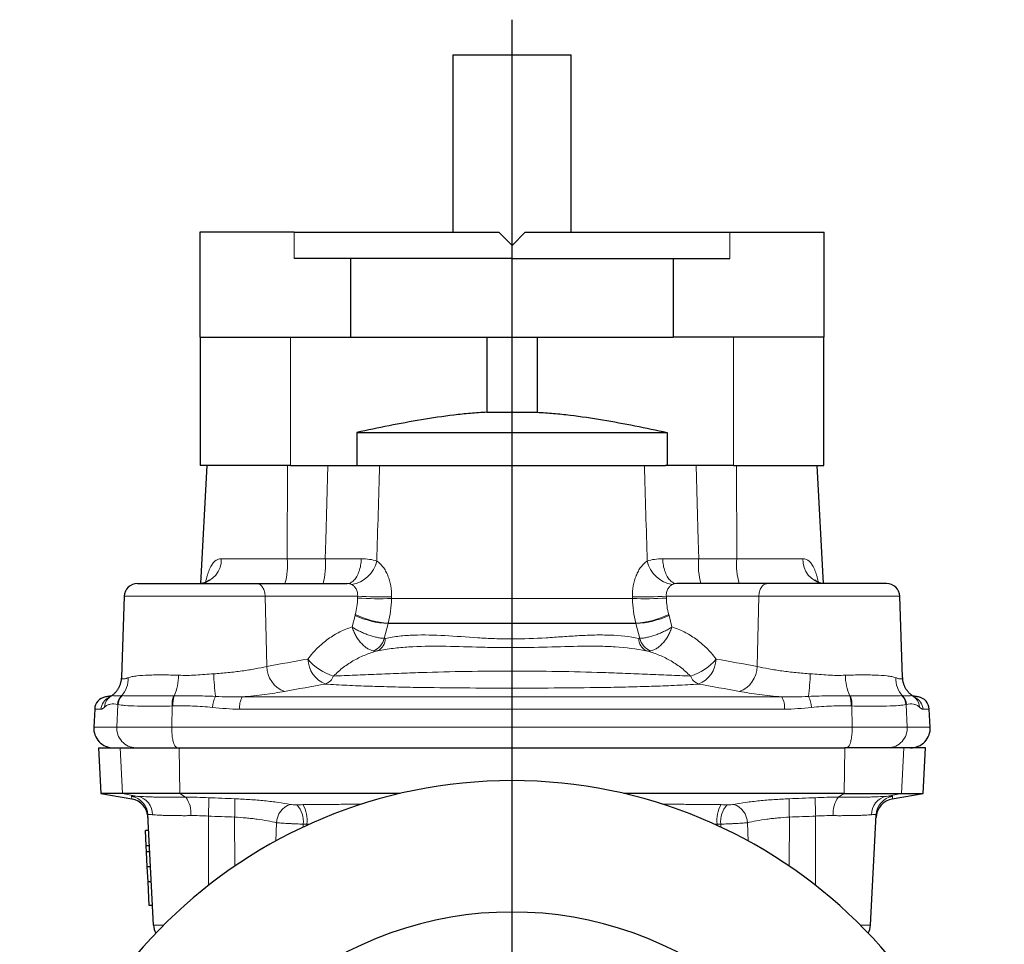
# Model space of a CAD drawing. Header units: millimetres. Extents: x -228 to 529, y -238 to 312.
# Tile 3 of 5: x -227 to -77, y 171 to 312. Entities that reach past the tile are written whole.
import ezdxf

# ---------------------------------------------------------------- set-up
doc = ezdxf.new("R2010")
doc.units = ezdxf.units.MM
doc.layers.add('FORMAT', color=7, linetype='Continuous')

# ---------------------------------------------------------------- blocks, each defined once
blk = doc.blocks.new('SW_CENTERMARKSYMBOL_0')
at = {"layer": 'FORMAT', "color": 0}
blk.add_line((0, 5), (0, 190.85), dxfattribs=at)
blk = doc.blocks.new('SW_CENTERMARKSYMBOL_1')
at = {"layer": 'FORMAT', "color": 0}
for p, q in [((-81.32, 3.54), (-86.27, 8.49)), ((3.54, 3.54), (8.49, 8.49)), ((-77.78, 0), (-79.55, 1.77)), ((-38.89, -33.89), (-38.89, 2.5)), ((0, 0), (1.77, 1.77)), ((-77.78, 0), (-76.01, -1.77)), ((0, 0), (-1.77, -1.77)), ((-74.25, -3.54), (-69.3, -8.49)), ((-3.54, -3.54), (-8.49, -8.49)), ((-38.89, -38.89), (-38.89, -36.39)), ((-43.89, -38.89), (-80.28, -38.89)), ((-38.89, -38.89), (-41.39, -38.89)), ((-38.89, -38.89), (-38.89, -41.39)), ((-38.89, -38.89), (-36.39, -38.89)), ((-33.89, -38.89), (2.5, -38.89)), ((-38.89, -43.89), (-38.89, -80.28)), ((-74.25, -74.25), (-69.3, -69.3)), ((-3.54, -74.25), (-8.49, -69.3)), ((-77.78, -77.78), (-76.01, -76.01)), ((0, -77.78), (-1.77, -76.01)), ((-77.78, -77.78), (-79.55, -79.55)), ((0, -77.78), (1.77, -79.55)), ((-81.32, -81.32), (-86.27, -86.27)), ((3.54, -81.32), (8.49, -86.27))]:
    blk.add_line(p, q, dxfattribs=at)
for start, end in [(50.2087, 129.7913), (132.3956, 135), (45, 47.6044), (135, 137.6044), (42.3956, 45), (140.2087, 219.7913), (320.2087, 39.7913), (222.3956, 225), (315, 317.6044), (225, 227.6044), (312.3956, 315), (230.2087, 309.7913)]:
    blk.add_arc((-38.89, -38.89), 55, start, end, dxfattribs=at)

msp = doc.modelspace()

# ---------------------------------------------------------------- linework, layer by layer
at = {"color": 7, "linetype": 'Continuous', "lineweight": 25}
for p, q in [((-161.04, 306.34), (-161.04, 279.34)), ((-161.04, 306.34), (-152.04, 306.34)), ((-152.04, 306.34), (-143.04, 306.34)), ((-143.04, 279.34), (-143.04, 306.34)), ((-199.61, 279.34), (-199.61, 263.34)), ((-185.24, 279.34), (-199.61, 279.34)), ((-185.24, 279.34), (-154.04, 279.34)), ((-152.04, 277.34), (-154.04, 279.34)), ((-150.04, 279.34), (-152.04, 277.34)), ((-150.04, 279.34), (-118.85, 279.34)), ((-118.85, 279.34), (-104.48, 279.34)), ((-104.48, 263.34), (-104.48, 279.34)), ((-152.04, 275.34), (-185.24, 275.34)), ((-176.61, 263.34), (-176.61, 275.34)), ((-152.04, 275.34), (-118.85, 275.34)), ((-127.48, 275.34), (-127.48, 263.34)), ((-199.61, 263.34), (-176.61, 263.34)), ((-199.54, 263.34), (-199.54, 243.84)), ((-176.61, 263.34), (-127.48, 263.34)), ((-155.88, 263.34), (-155.88, 251.92)), ((-148.21, 263.34), (-148.21, 251.92)), ((-104.48, 263.34), (-127.48, 263.34)), ((-104.54, 243.84), (-104.54, 263.34)), ((-155.88, 251.92), (-148.21, 251.92)), ((-175.68, 248.84), (-175.68, 243.84)), ((-175.68, 248.84), (-128.41, 248.84)), ((-128.41, 248.84), (-128.41, 243.84)), ((-185.8, 243.84), (-199.54, 243.84)), ((-198.54, 243.84), (-199.49, 225.84)), ((-185.8, 243.84), (-176.27, 243.84)), ((-175.43, 243.84), (-128.66, 243.84)), ((-118.29, 243.84), (-127.82, 243.84)), ((-118.29, 243.84), (-104.54, 243.84)), ((-104.6, 225.84), (-105.54, 243.84)), ((-209.11, 225.84), (-190.93, 225.84)), ((-190.93, 225.84), (-177.17, 225.84)), ((-113.16, 225.84), (-126.92, 225.84)), ((-94.98, 225.84), (-113.16, 225.84)), ((-211.11, 223.91), (-211.54, 211.57)), ((-92.55, 211.57), (-92.98, 223.91)), ((-213.06, 208.75), (-213.95, 208.59)), ((-90.14, 208.59), (-91.03, 208.75)), ((-215.6, 206.72), (-215.75, 204)), ((-88.34, 204), (-88.49, 206.72)), ((-215.04, 200.84), (-214.68, 193.88)), ((-215.04, 200.84), (-211.75, 200.84)), ((-211.75, 200.84), (-202.76, 200.84)), ((-202.76, 200.84), (-101.33, 200.84)), ((-92.34, 200.84), (-101.33, 200.84)), ((-89.04, 200.84), (-92.34, 200.84)), ((-89.41, 193.88), (-89.04, 200.84)), ((-214.68, 193.88), (-209.96, 193.05)), ((-211.39, 193.88), (-214.68, 193.88)), ((-202.65, 193.88), (-211.39, 193.88)), ((-169.1, 193.88), (-202.65, 193.88)), ((-101.43, 193.88), (-134.99, 193.88)), ((-101.43, 193.88), (-92.7, 193.88)), ((-94.12, 193.05), (-89.41, 193.88)), ((-92.7, 193.88), (-89.41, 193.88)), ((-206.63, 173.83), (-207.51, 190.64)), ((-97.46, 173.83), (-96.58, 190.64)), ((-207.39, 188.27), (-207.89, 188.27)), ((-207.76, 185.9), (-207.89, 188.27)), ((-207.26, 185.9), (-207.76, 185.9)), ((-207.71, 184.99), (-207.76, 185.9)), ((-207.21, 184.99), (-207.71, 184.99)), ((-207.59, 182.7), (-207.71, 184.99)), ((-207.09, 182.7), (-207.59, 182.7)), ((-207.48, 180.46), (-207.59, 182.7)), ((-206.98, 180.46), (-207.48, 180.46)), ((-207.29, 176.84), (-207.48, 180.46)), ((-206.79, 176.84), (-207.29, 176.84))]:
    msp.add_line(p, q, dxfattribs=at)
at = {"color": 8, "linetype": 'Continuous', "lineweight": 18}
for p, q in [((-185.24, 279.34), (-185.24, 275.34)), ((-118.85, 279.34), (-118.85, 275.34)), ((-185.8, 263.34), (-185.8, 243.84)), ((-118.29, 263.34), (-118.29, 243.84)), ((-186.29, 229.63), (-186.22, 243.84)), ((-117.8, 229.63), (-117.87, 243.84)), ((-196.34, 229.63), (-186.29, 229.63)), ((-186.29, 229.63), (-180.48, 229.63)), ((-117.8, 229.63), (-123.61, 229.63)), ((-107.75, 229.63), (-117.8, 229.63)), ((-189.64, 223.91), (-211.11, 223.91)), ((-189.4, 213.23), (-189.64, 223.91)), ((-175.56, 223.91), (-189.64, 223.91)), ((-175.56, 223.64), (-175.56, 223.91)), ((-170.38, 223.84), (-170.38, 223.57)), ((-170.38, 223.57), (-133.71, 223.57)), ((-133.71, 223.84), (-133.71, 223.57)), ((-128.53, 223.64), (-128.53, 223.91)), ((-128.53, 223.91), (-114.44, 223.91)), ((-114.68, 213.23), (-114.44, 223.91)), ((-114.44, 223.91), (-92.98, 223.91)), ((-176.4, 219.24), (-175.95, 220.98)), ((-127.69, 219.24), (-128.13, 220.98)), ((-170.93, 219.75), (-171.5, 217.5)), ((-133.16, 219.75), (-170.93, 219.75)), ((-133.18, 219.82), (-170.91, 219.82)), ((-133.16, 219.75), (-132.59, 217.5)), ((-152.04, 212.53), (-152.04, 209.93)), ((-213.95, 208.59), (-213.27, 208.59)), ((-193.15, 208.59), (-110.94, 208.59)), ((-90.14, 208.59), (-90.81, 208.59)), ((-212.23, 204), (-212.06, 207.43)), ((-203.87, 204), (-203.82, 207.21)), ((-100.22, 204), (-100.27, 207.21)), ((-91.85, 204), (-92.03, 207.43)), ((-214.65, 206.72), (-215.6, 206.72)), ((-110.56, 206.72), (-193.53, 206.72)), ((-89.44, 206.72), (-88.49, 206.72)), ((-215.75, 204), (-212.23, 204)), ((-212.23, 204), (-203.87, 204)), ((-203.87, 204), (-100.22, 204)), ((-91.85, 204), (-100.22, 204)), ((-88.34, 204), (-91.85, 204)), ((-211.39, 193.88), (-211.75, 200.84)), ((-202.65, 193.88), (-202.76, 200.84)), ((-101.43, 193.88), (-101.33, 200.84)), ((-92.7, 193.88), (-92.34, 200.84)), ((-209.05, 193.45), (-211.39, 193.88)), ((-201.75, 193.31), (-202.65, 193.88)), ((-102.34, 193.31), (-101.43, 193.88)), ((-95.04, 193.45), (-92.7, 193.88)), ((-198.28, 179.9), (-198.29, 190.45)), ((-194.28, 182.82), (-194.29, 190.29)), ((-188.03, 186.64), (-187.9, 189.43)), ((-183.83, 189.21), (-183.85, 188.76)), ((-182.82, 189.24), (-183.28, 189.23)), ((-183.28, 189.23), (-183.28, 189.03)), ((-120.81, 189.23), (-121.27, 189.24)), ((-120.81, 189.23), (-120.81, 189.03)), ((-120.26, 189.21), (-120.24, 188.76)), ((-116.06, 186.64), (-116.19, 189.43)), ((-109.81, 182.82), (-109.8, 190.29)), ((-105.81, 179.9), (-105.8, 190.45)), ((-206.63, 173.83), (-205.13, 173.83)), ((-97.46, 173.83), (-98.96, 173.83))]:
    msp.add_line(p, q, dxfattribs=at)
at = {"color": 8, "linetype": 'Continuous', "lineweight": 18, "flags": 128}
for points in [[(-180.48, 229.63), (-180.4, 232.47), (-180.12, 243.84)], [(-123.61, 229.63), (-123.68, 232.47), (-123.97, 243.84)], [(-177.17, 225.84), (-177.03, 225.85), (-176.9, 225.87), (-176.76, 225.91), (-176.63, 225.97), (-176.5, 226.04), (-176.37, 226.13), (-176.24, 226.23), (-176.12, 226.34), (-176, 226.47), (-175.89, 226.61), (-175.78, 226.77), (-175.68, 226.94), (-175.58, 227.12), (-175.49, 227.31), (-175.4, 227.51), (-175.33, 227.72), (-175.26, 227.93), (-175.2, 228.16), (-175.14, 228.39), (-175.1, 228.63), (-175.06, 228.87), (-175.03, 229.12), (-175.01, 229.37), (-175, 229.62)], [(-126.92, 225.84), (-127.05, 225.85), (-127.19, 225.87), (-127.33, 225.91), (-127.46, 225.97), (-127.59, 226.04), (-127.72, 226.13), (-127.85, 226.23), (-127.97, 226.34), (-128.09, 226.47), (-128.2, 226.61), (-128.31, 226.77), (-128.41, 226.94), (-128.51, 227.12), (-128.6, 227.31), (-128.68, 227.51), (-128.76, 227.72), (-128.83, 227.93), (-128.89, 228.16), (-128.95, 228.39), (-128.99, 228.63), (-129.03, 228.87), (-129.06, 229.12), (-129.08, 229.37), (-129.09, 229.62)], [(-189.64, 223.91), (-189.65, 224.09), (-189.67, 224.27), (-189.7, 224.45), (-189.74, 224.61), (-189.79, 224.78), (-189.85, 224.93), (-189.92, 225.08), (-190, 225.22), (-190.08, 225.34), (-190.17, 225.46), (-190.27, 225.56), (-190.37, 225.64), (-190.47, 225.71), (-190.58, 225.77), (-190.7, 225.81), (-190.81, 225.83), (-190.93, 225.84)], [(-114.44, 223.91), (-114.43, 224.09), (-114.41, 224.27), (-114.38, 224.45), (-114.34, 224.61), (-114.3, 224.78), (-114.24, 224.93), (-114.17, 225.08), (-114.09, 225.22), (-114.01, 225.34), (-113.92, 225.46), (-113.82, 225.56), (-113.72, 225.64), (-113.61, 225.71), (-113.5, 225.77), (-113.39, 225.81), (-113.27, 225.83), (-113.16, 225.84)], [(-203.01, 200.84), (-203.07, 200.85), (-203.14, 200.88), (-203.2, 200.92), (-203.26, 200.97), (-203.32, 201.04), (-203.38, 201.13), (-203.43, 201.23), (-203.49, 201.35), (-203.54, 201.48), (-203.59, 201.62), (-203.63, 201.78), (-203.68, 201.94), (-203.71, 202.12), (-203.75, 202.31), (-203.78, 202.5), (-203.8, 202.7), (-203.83, 202.91), (-203.84, 203.12), (-203.86, 203.34), (-203.87, 203.56), (-203.87, 203.78), (-203.87, 204)], [(-101.08, 200.84), (-101.01, 200.85), (-100.95, 200.88), (-100.89, 200.92), (-100.83, 200.97), (-100.77, 201.04), (-100.71, 201.13), (-100.65, 201.23), (-100.6, 201.35), (-100.55, 201.48), (-100.5, 201.62), (-100.45, 201.78), (-100.41, 201.94), (-100.37, 202.12), (-100.34, 202.31), (-100.31, 202.5), (-100.28, 202.7), (-100.26, 202.91), (-100.24, 203.12), (-100.23, 203.34), (-100.22, 203.56), (-100.22, 203.78), (-100.22, 204)]]:
    msp.add_lwpolyline(points, dxfattribs=at)
at = {"color": 8, "linetype": 'Continuous', "lineweight": 18}
for centre, radius, start, end in [((-199.94, 229.43), 3.61, 276.925, 3.3036), ((-197.22, 228.73), 10.98, 344.7658, 4.7392), ((-191.41, 228.73), 10.98, 344.7658, 4.7392), ((-112.68, 228.73), 10.98, 175.2608, 195.2342), ((-106.86, 228.73), 10.98, 175.2608, 195.2342), ((-104.14, 229.43), 3.61, 176.6964, 263.075), ((-177.12, 230.27), 4.59, 277.9809, 347.4755), ((-126.97, 230.27), 4.59, 192.5245, 262.0191), ((-172.16, 283.81), 59.99, 266.7539, 271.7034), ((-172.16, 283.54), 60, 266.7544, 271.7027), ((-131.93, 283.81), 59.99, 268.2966, 273.2461), ((-131.92, 283.54), 60, 268.2973, 273.2456), ((-170.14, 233.86), 14.13, 245.7167, 266.8124), ((-170.07, 233.14), 13.35, 244.058, 266.4095), ((-134.01, 233.14), 13.35, 273.5905, 295.942), ((-133.95, 233.86), 14.13, 273.1876, 294.2833), ((-174.22, 218.19), 2.81, 292.708, 345.5824), ((-173.39, 217.46), 2.05, 295.5629, 1.2543), ((-130.7, 217.46), 2.05, 178.7457, 244.4371), ((-129.87, 218.19), 2.81, 194.4176, 247.292), ((-185.26, 213.32), 4.15, 181.2607, 249.6823), ((-178.97, 214.44), 4.15, 181.1365, 249.3926), ((-177.16, 219.12), 7.63, 218.642, 254.3681), ((-126.93, 219.12), 7.63, 285.6319, 321.358), ((-125.12, 214.44), 4.15, 290.6074, 358.8635), ((-118.83, 213.32), 4.15, 290.3177, 358.7393), ((-214.45, 211.43), 3.96, 317.9766, 1.1665), ((-210.53, 211.94), 7.71, 335.5821, 359.6205), ((-148.11, 214.28), 49.42, 182.5142, 186.5074), ((-181.36, 212.71), 2.34, 293.4166, 336.4685), ((-122.73, 212.71), 2.34, 203.5315, 246.5834), ((-155.98, 214.28), 49.42, 353.4926, 357.4858), ((-93.56, 211.94), 7.71, 180.3795, 204.4179), ((-89.64, 211.43), 3.96, 178.8335, 222.0234), ((-212.65, 206.62), 2, 112.8853, 177.1323), ((-210.07, 207.32), 2.05, 134.5009, 176.378), ((-210.01, 207.29), 2.05, 133.621, 176.1002), ((-199.33, 207.41), 4.5, 162.6926, 182.5199), ((-199.19, 207.38), 4.52, 162.4463, 182.1447), ((-193.29, 206.72), 4.39, 153.5651, 176.4513), ((-190.41, 207.06), 3.13, 150.8423, 186.2409), ((-113.67, 207.06), 3.13, 353.7591, 29.1577), ((-110.8, 206.72), 4.39, 3.5487, 26.4349), ((-104.89, 207.38), 4.52, 357.8553, 17.5537), ((-104.76, 207.41), 4.5, 357.4801, 17.3074), ((-94.08, 207.29), 2.05, 3.8998, 46.379), ((-94.02, 207.32), 2.05, 3.622, 45.4991), ((-91.44, 206.62), 2, 2.8677, 67.1122), ((-212.2, 206.97), 1.93, 133.2921, 178.5483), ((-91.89, 206.97), 1.93, 1.4517, 46.7082), ((-209.28, 203.81), 2.96, 176.2505, 269.1104), ((-94.81, 203.81), 2.96, 270.8896, 3.7495), ((-210.5, 190.49), 3, 3.0118, 80.2074), ((-209.68, 190.64), 2.89, 0.4168, 77.4609), ((-204.86, 190.94), 3.92, 353.8159, 37.3362), ((-239.92, 192.71), 41.69, 356.8841, 0.7299), ((-235.66, 192.38), 41.42, 357.0999, 0.9706), ((-184.84, 189.34), 3.05, 108.9134, 178.2842), ((-187.48, 189.63), 3.67, 353.4009, 43.634), ((-188.07, 189.76), 4.83, 353.6794, 30.1425), ((-116.01, 189.76), 4.83, 149.8575, 186.3206), ((-116.61, 189.63), 3.67, 136.366, 186.5991), ((-119.24, 189.34), 3.05, 1.7158, 71.0866), ((-68.43, 192.38), 41.42, 179.0294, 182.9001), ((-64.16, 192.71), 41.69, 179.2701, 183.1159), ((-99.22, 190.94), 3.92, 142.6638, 186.1841), ((-94.41, 190.64), 2.89, 102.5391, 179.5832), ((-93.58, 190.49), 3, 99.7926, 176.9882)]:
    msp.add_arc(centre, radius, start, end, dxfattribs=at)
at = {"color": 7, "linetype": 'Continuous', "lineweight": 25}
for centre, radius, start, end in [((-209.11, 223.84), 2, 90, 178), ((-94.98, 223.84), 2, 2, 90), ((-213.61, 206.62), 2, 100, 177), ((-90.48, 206.62), 2, 3, 80), ((-212.75, 203.84), 3, 177, 270), ((-91.34, 203.84), 3, 270, 3), ((-152.04, 120.84), 75, 1.1348, 178.8652), ((-210.48, 190.09), 3, 3, 79.9987), ((-93.6, 190.09), 3, 99.9993, 177), ((-203.63, 173.98), 3, 183, 207.0323), ((-100.46, 173.98), 3, 332.9677, 357)]:
    msp.add_arc(centre, radius, start, end, dxfattribs=at)
for points, knots in [([(-155.88, 251.92), (-156.71, 251.88), (-157.54, 251.83), (-159.21, 251.68), (-160.05, 251.6), (-162.54, 251.3), (-164.2, 251.05), (-167.5, 250.5), (-169.14, 250.2), (-172.41, 249.54), (-174.05, 249.2), (-175.68, 248.84)], [0, 0, 0, 0, 0.125, 0.125, 0.25, 0.25, 0.5, 0.5, 0.75, 0.75, 1, 1, 1, 1]), ([(-148.21, 251.92), (-147.38, 251.88), (-146.55, 251.83), (-144.88, 251.68), (-144.04, 251.6), (-141.54, 251.3), (-139.89, 251.05), (-136.59, 250.5), (-134.95, 250.2), (-131.67, 249.54), (-130.04, 249.2), (-128.41, 248.84)], [0, 0, 0, 0, 0.125, 0.125, 0.25, 0.25, 0.5, 0.5, 0.75, 0.75, 1, 1, 1, 1]), ([(-198.2, 226.4), (-198.2, 226.4), (-198.2, 226.4), (-198.2, 226.39), (-198.22, 226.37), (-198.24, 226.34), (-198.28, 226.3), (-198.33, 226.26), (-198.4, 226.21), (-198.48, 226.15), (-198.58, 226.09), (-198.69, 226.03), (-198.82, 225.97), (-198.97, 225.92), (-199.12, 225.88), (-199.27, 225.86), (-199.4, 225.84), (-199.47, 225.84), (-199.5, 225.84)], [0, 0, 0, 0, 0.0247705, 0.0598891, 0.1168735, 0.1748285, 0.2340161, 0.2948524, 0.3577652, 0.42317, 0.4914341, 0.5628235, 0.6374289, 0.7150707, 0.7945467, 0.8743546, 0.9524835, 1, 1, 1, 1]), ([(-104.6, 225.84), (-104.64, 225.84), (-104.73, 225.85), (-104.87, 225.86), (-105.03, 225.9), (-105.19, 225.94), (-105.33, 226), (-105.46, 226.06), (-105.57, 226.12), (-105.66, 226.18), (-105.73, 226.24), (-105.79, 226.29), (-105.83, 226.33), (-105.86, 226.36), (-105.88, 226.39), (-105.89, 226.4), (-105.89, 226.4), (-105.89, 226.4)], [0, 0, 0, 0, 0.068111, 0.147646, 0.228913, 0.311188, 0.39352, 0.470264, 0.543196, 0.61237, 0.678103, 0.740859, 0.801155, 0.859508, 0.916405, 0.972289, 1, 1, 1, 1]), ([(-211.54, 211.57), (-211.54, 211.54), (-211.55, 211.45), (-211.56, 211.29), (-211.59, 211.07), (-211.63, 210.87), (-211.68, 210.67), (-211.74, 210.47), (-211.82, 210.28), (-211.9, 210.1), (-211.98, 209.93), (-212.08, 209.76), (-212.18, 209.61), (-212.29, 209.46), (-212.4, 209.32), (-212.52, 209.19), (-212.65, 209.07), (-212.77, 208.96), (-212.9, 208.86), (-212.99, 208.79), (-213.04, 208.76), (-213.04, 208.76)], [0, 0, 0, 0, 0.016259, 0.071493, 0.126656, 0.181779, 0.2369, 0.292068, 0.347345, 0.402809, 0.458552, 0.51469, 0.571354, 0.628696, 0.686882, 0.74609, 0.806507, 0.868318, 0.931703, 0.996823, 1, 1, 1, 1]), ([(-91.05, 208.76), (-91.08, 208.78), (-91.16, 208.84), (-91.29, 208.93), (-91.41, 209.04), (-91.54, 209.16), (-91.65, 209.29), (-91.77, 209.42), (-91.88, 209.57), (-91.99, 209.73), (-92.09, 209.91), (-92.19, 210.09), (-92.27, 210.28), (-92.35, 210.49), (-92.42, 210.7), (-92.47, 210.92), (-92.51, 211.15), (-92.54, 211.36), (-92.54, 211.5), (-92.54, 211.57)], [0, 0, 0, 0, 0.054205, 0.117577, 0.179349, 0.239671, 0.298715, 0.356659, 0.413675, 0.476259, 0.531839, 0.592994, 0.653782, 0.71417, 0.774243, 0.834057, 0.893642, 0.953011, 1, 1, 1, 1]), ([(-213.04, 208.76), (-213.09, 208.72), (-213.2, 208.65), (-213.36, 208.52), (-213.47, 208.42), (-213.52, 208.38)], [0, 0, 0, 0, 0.323146, 0.671145, 1, 1, 1, 1]), ([(-90.57, 208.38), (-90.58, 208.39), (-90.65, 208.45), (-90.77, 208.55), (-90.92, 208.67), (-91.01, 208.73), (-91.05, 208.76)], [0, 0, 0, 0, 0.067974, 0.418606, 0.766458, 1, 1, 1, 1]), ([(-213.52, 208.38), (-213.52, 208.37), (-213.54, 208.36), (-213.55, 208.35), (-213.54, 208.35), (-213.54, 208.35)], [0, 0, 0, 0, 0.321653, 0.755906, 1, 1, 1, 1]), ([(-90.54, 208.35), (-90.54, 208.35), (-90.54, 208.35), (-90.55, 208.36), (-90.56, 208.37), (-90.57, 208.38)], [0, 0, 0, 0, 0.09426, 0.568045, 1, 1, 1, 1])]:
    msp.add_open_spline(points, degree=3, knots=knots, dxfattribs=at)
for points in [[(-176.27, 243.84), (-175.99, 243.84), (-175.71, 243.84), (-175.43, 243.84)], [(-127.82, 243.84), (-128.1, 243.84), (-128.38, 243.84), (-128.66, 243.84)]]:
    msp.add_open_spline(points, degree=3, dxfattribs=at)
at = {"color": 8, "linetype": 'Continuous', "lineweight": 18}
for points in [[(-172.21, 243.84), (-172.35, 238.99), (-172.5, 234.13), (-172.64, 229.27)], [(-131.88, 243.84), (-131.73, 238.99), (-131.59, 234.13), (-131.45, 229.27)], [(-175.91, 221.14), (-175.69, 221.94), (-175.57, 222.78), (-175.56, 223.64)], [(-170.38, 223.57), (-170.4, 222.92), (-170.5, 221.65), (-170.75, 220.42), (-170.91, 219.82)], [(-133.71, 223.57), (-133.69, 222.92), (-133.59, 221.65), (-133.34, 220.42), (-133.18, 219.82)], [(-128.18, 221.14), (-128.4, 221.94), (-128.52, 222.78), (-128.53, 223.64)], [(-175.95, 220.98), (-175.94, 221.03), (-175.93, 221.09), (-175.91, 221.14)], [(-128.13, 220.98), (-128.15, 221.03), (-128.16, 221.09), (-128.18, 221.14)], [(-170.91, 219.82), (-170.92, 219.8), (-170.92, 219.78), (-170.93, 219.75)], [(-133.18, 219.82), (-133.17, 219.8), (-133.17, 219.78), (-133.16, 219.75)], [(-171.5, 217.5), (-171.45, 217.49), (-171.39, 217.49), (-171.33, 217.5)], [(-132.59, 217.5), (-132.64, 217.49), (-132.7, 217.49), (-132.75, 217.5)], [(-172.5, 215.61), (-172.71, 215.57), (-172.92, 215.57), (-173.14, 215.61)], [(-131.59, 215.61), (-131.38, 215.57), (-131.17, 215.57), (-130.95, 215.61)], [(-189.4, 213.23), (-187.31, 213.61), (-185.21, 213.98), (-183.12, 214.35)], [(-114.68, 213.23), (-116.78, 213.61), (-118.87, 213.98), (-120.97, 214.35)], [(-180.43, 210.55), (-182.52, 210.18), (-184.61, 209.81), (-186.7, 209.43)], [(-123.66, 210.55), (-121.57, 210.18), (-119.48, 209.81), (-117.39, 209.43)], [(-211.5, 208.78), (-211.48, 208.78), (-211.45, 208.78), (-211.43, 208.78)], [(-203.62, 208.75), (-203.58, 208.75), (-203.54, 208.75), (-203.51, 208.75)], [(-197.22, 208.67), (-195.87, 208.61), (-194.51, 208.55), (-193.15, 208.59)], [(-106.87, 208.67), (-108.22, 208.61), (-109.58, 208.55), (-110.94, 208.59)], [(-100.47, 208.75), (-100.51, 208.75), (-100.54, 208.75), (-100.58, 208.75)], [(-92.58, 208.78), (-92.61, 208.78), (-92.63, 208.78), (-92.66, 208.78)], [(-214.12, 207.02), (-214.32, 206.84), (-214.49, 206.72), (-214.65, 206.72)], [(-212.06, 207.43), (-212.08, 207.44), (-212.09, 207.44), (-212.11, 207.45)], [(-203.71, 207.22), (-203.75, 207.21), (-203.78, 207.21), (-203.82, 207.21)], [(-193.53, 206.72), (-194.92, 206.72), (-196.29, 206.85), (-197.67, 206.99)], [(-110.56, 206.72), (-109.17, 206.72), (-107.79, 206.85), (-106.42, 206.99)], [(-100.37, 207.22), (-100.34, 207.21), (-100.3, 207.21), (-100.27, 207.21)], [(-92.03, 207.43), (-92.01, 207.44), (-91.99, 207.44), (-91.98, 207.45)], [(-89.96, 207.02), (-89.77, 206.84), (-89.59, 206.72), (-89.44, 206.72)], [(-209.96, 193.05), (-209.96, 193.05), (-209.97, 193.18), (-209.99, 193.44)], [(-201.75, 193.31), (-200.61, 193.32), (-199.43, 193.3), (-198.23, 193.25)], [(-198.23, 193.25), (-196.9, 193.19), (-195.57, 193.14), (-194.25, 193.08)], [(-184.82, 192.17), (-184.52, 192.18), (-184.21, 192.18), (-183.9, 192.19)], [(-119.27, 192.17), (-119.57, 192.18), (-119.87, 192.18), (-120.19, 192.19)], [(-105.85, 193.25), (-107.18, 193.19), (-108.51, 193.14), (-109.84, 193.08)], [(-102.34, 193.31), (-103.48, 193.32), (-104.65, 193.3), (-105.85, 193.25)], [(-94.12, 193.05), (-94.12, 193.05), (-94.11, 193.18), (-94.09, 193.44)], [(-198.29, 190.45), (-199.21, 190.5), (-200.1, 190.52), (-200.97, 190.52)], [(-105.8, 190.45), (-104.88, 190.5), (-103.99, 190.52), (-103.12, 190.52)], [(-194.29, 190.29), (-195.63, 190.34), (-196.96, 190.39), (-198.29, 190.45)], [(-183.28, 189.23), (-183.47, 189.23), (-183.65, 189.22), (-183.83, 189.21)], [(-120.81, 189.23), (-120.62, 189.23), (-120.44, 189.22), (-120.26, 189.21)], [(-109.8, 190.29), (-108.46, 190.34), (-107.13, 190.39), (-105.8, 190.45)]]:
    msp.add_open_spline(points, degree=3, dxfattribs=at)
for points, knots in [([(-198.72, 226.02), (-198.71, 226.08), (-198.66, 226.3), (-198.57, 226.67), (-198.44, 227.11), (-198.3, 227.54), (-198.15, 227.95), (-197.99, 228.3), (-197.82, 228.61), (-197.65, 228.87), (-197.46, 229.1), (-197.27, 229.28), (-197.07, 229.42), (-196.86, 229.54), (-196.61, 229.62), (-196.43, 229.63), (-196.34, 229.63)], [0, 0, 0, 0, 0.034761, 0.120002, 0.205509, 0.290984, 0.376252, 0.461293, 0.530285, 0.599512, 0.668655, 0.737531, 0.788851, 0.859176, 0.92972, 1, 1, 1, 1]), ([(-180.48, 229.63), (-179.98, 229.63), (-179.5, 229.63), (-178.54, 229.62), (-178.07, 229.62), (-176.7, 229.62), (-175.82, 229.62), (-175, 229.62)], [0, 0, 0, 0, 0.25, 0.25, 0.5, 0.5, 1, 1, 1, 1]), ([(-175, 229.62), (-174.55, 229.62), (-174.14, 229.59), (-173.35, 229.48), (-172.98, 229.39), (-172.64, 229.27)], [0, 0, 0, 0, 0.5, 0.5, 1, 1, 1, 1]), ([(-129.09, 229.62), (-129.53, 229.62), (-129.95, 229.59), (-130.74, 229.48), (-131.11, 229.39), (-131.45, 229.27)], [0, 0, 0, 0, 0.5, 0.5, 1, 1, 1, 1]), ([(-123.61, 229.63), (-124.1, 229.63), (-124.59, 229.63), (-125.55, 229.62), (-126.02, 229.62), (-127.39, 229.62), (-128.26, 229.62), (-129.09, 229.62)], [0, 0, 0, 0, 0.25, 0.25, 0.5, 0.5, 1, 1, 1, 1]), ([(-105.37, 226.02), (-105.38, 226.08), (-105.43, 226.3), (-105.52, 226.67), (-105.64, 227.11), (-105.78, 227.54), (-105.94, 227.95), (-106.1, 228.3), (-106.27, 228.61), (-106.44, 228.87), (-106.63, 229.1), (-106.81, 229.28), (-107.01, 229.42), (-107.23, 229.54), (-107.48, 229.62), (-107.66, 229.63), (-107.75, 229.63)], [0, 0, 0, 0, 0.034758, 0.119999, 0.205507, 0.290981, 0.37625, 0.461291, 0.530283, 0.599511, 0.668654, 0.737531, 0.788851, 0.859175, 0.92972, 1, 1, 1, 1]), ([(-172.64, 229.27), (-172.47, 229.16), (-172.3, 229.03), (-171.98, 228.72), (-171.83, 228.55), (-171.54, 228.18), (-171.41, 227.97), (-171.17, 227.54), (-171.05, 227.3), (-170.86, 226.82), (-170.77, 226.57), (-170.62, 226.05), (-170.56, 225.79), (-170.41, 224.97), (-170.37, 224.41), (-170.38, 223.84)], [0, 0, 0, 0, 0.125, 0.125, 0.25, 0.25, 0.375, 0.375, 0.5, 0.5, 0.625, 0.625, 0.75, 0.75, 1, 1, 1, 1]), ([(-131.45, 229.27), (-131.62, 229.16), (-131.79, 229.03), (-132.11, 228.72), (-132.26, 228.55), (-132.54, 228.18), (-132.68, 227.97), (-132.92, 227.54), (-133.03, 227.3), (-133.23, 226.82), (-133.32, 226.57), (-133.47, 226.05), (-133.53, 225.79), (-133.68, 224.97), (-133.72, 224.41), (-133.71, 223.84)], [0, 0, 0, 0, 0.125, 0.125, 0.25, 0.25, 0.375, 0.375, 0.5, 0.5, 0.625, 0.625, 0.75, 0.75, 1, 1, 1, 1]), ([(-176.48, 225.72), (-176.57, 225.77), (-176.68, 225.8), (-176.91, 225.84), (-177.04, 225.84), (-177.17, 225.84)], [0, 0, 0, 0, 0.5, 0.5, 1, 1, 1, 1]), ([(-175.56, 223.91), (-175.54, 224.11), (-175.55, 224.3), (-175.63, 224.68), (-175.7, 224.86), (-175.88, 225.18), (-175.99, 225.32), (-176.22, 225.56), (-176.35, 225.65), (-176.48, 225.72)], [0, 0, 0, 0, 0.25, 0.25, 0.5, 0.5, 0.75, 0.75, 1, 1, 1, 1]), ([(-128.53, 223.91), (-128.55, 224.11), (-128.54, 224.3), (-128.45, 224.68), (-128.38, 224.86), (-128.21, 225.18), (-128.1, 225.32), (-127.86, 225.56), (-127.73, 225.65), (-127.61, 225.72)], [0, 0, 0, 0, 0.25, 0.25, 0.5, 0.5, 0.75, 0.75, 1, 1, 1, 1]), ([(-127.61, 225.72), (-127.52, 225.77), (-127.41, 225.8), (-127.18, 225.84), (-127.05, 225.84), (-126.92, 225.84)], [0, 0, 0, 0, 0.5, 0.5, 1, 1, 1, 1]), ([(-183.12, 214.35), (-182.66, 214.97), (-182.18, 215.53), (-181.14, 216.55), (-180.59, 217.01), (-179.47, 217.82), (-178.88, 218.18), (-177.67, 218.79), (-177.04, 219.04), (-176.4, 219.24)], [0, 0, 0, 0, 0.25, 0.25, 0.5, 0.5, 0.75, 0.75, 1, 1, 1, 1]), ([(-173.14, 215.61), (-173.3, 215.63), (-173.46, 215.68), (-173.78, 215.82), (-173.95, 215.9), (-174.28, 216.11), (-174.44, 216.23), (-174.75, 216.5), (-174.9, 216.66), (-175.2, 216.99), (-175.34, 217.16), (-175.6, 217.54), (-175.73, 217.74), (-175.96, 218.15), (-176.06, 218.36), (-176.25, 218.79), (-176.33, 219.02), (-176.4, 219.24)], [0, 0, 0, 0, 0.125, 0.125, 0.25, 0.25, 0.375, 0.375, 0.5, 0.5, 0.625, 0.625, 0.75, 0.75, 0.875, 0.875, 1, 1, 1, 1]), ([(-171.5, 217.5), (-171.68, 217.51), (-171.87, 217.53), (-172.26, 217.58), (-172.47, 217.62), (-172.89, 217.72), (-173.11, 217.77), (-173.55, 217.9), (-173.77, 217.98), (-174.22, 218.13), (-174.44, 218.22), (-174.87, 218.4), (-175.08, 218.5), (-175.49, 218.7), (-175.69, 218.8), (-176.06, 219.01), (-176.24, 219.13), (-176.4, 219.24)], [0, 0, 0, 0, 0.125, 0.125, 0.25, 0.25, 0.375, 0.375, 0.5, 0.5, 0.625, 0.625, 0.75, 0.75, 0.875, 0.875, 1, 1, 1, 1]), ([(-132.59, 217.5), (-132.41, 217.51), (-132.22, 217.53), (-131.83, 217.58), (-131.62, 217.62), (-131.2, 217.72), (-130.98, 217.77), (-130.54, 217.9), (-130.31, 217.98), (-129.87, 218.13), (-129.65, 218.22), (-129.22, 218.4), (-129, 218.5), (-128.6, 218.7), (-128.4, 218.8), (-128.03, 219.01), (-127.85, 219.13), (-127.69, 219.24)], [0, 0, 0, 0, 0.125, 0.125, 0.25, 0.25, 0.375, 0.375, 0.5, 0.5, 0.625, 0.625, 0.75, 0.75, 0.875, 0.875, 1, 1, 1, 1]), ([(-130.95, 215.61), (-130.79, 215.63), (-130.63, 215.68), (-130.3, 215.82), (-130.14, 215.9), (-129.81, 216.11), (-129.65, 216.23), (-129.34, 216.5), (-129.18, 216.66), (-128.89, 216.99), (-128.75, 217.16), (-128.48, 217.54), (-128.36, 217.74), (-128.13, 218.15), (-128.03, 218.36), (-127.84, 218.79), (-127.76, 219.02), (-127.69, 219.24)], [0, 0, 0, 0, 0.125, 0.125, 0.25, 0.25, 0.375, 0.375, 0.5, 0.5, 0.625, 0.625, 0.75, 0.75, 0.875, 0.875, 1, 1, 1, 1]), ([(-120.97, 214.35), (-121.42, 214.97), (-121.91, 215.53), (-122.95, 216.55), (-123.49, 217.01), (-124.62, 217.82), (-125.21, 218.18), (-126.42, 218.79), (-127.05, 219.04), (-127.69, 219.24)], [0, 0, 0, 0, 0.25, 0.25, 0.5, 0.5, 0.75, 0.75, 1, 1, 1, 1]), ([(-171.33, 217.5), (-170.64, 217.65), (-169.93, 217.76), (-168.48, 217.92), (-167.74, 217.97), (-165.48, 218.05), (-163.91, 218.01), (-160.64, 217.83), (-158.97, 217.7), (-156.42, 217.54), (-155.56, 217.49), (-153.82, 217.43), (-152.94, 217.41), (-150.29, 217.41), (-148.56, 217.48), (-146, 217.64), (-145.15, 217.7), (-143.47, 217.82), (-142.64, 217.87), (-141.01, 217.96), (-140.21, 218), (-138.62, 218.03), (-137.85, 218.02), (-135.58, 217.94), (-134.13, 217.79), (-132.75, 217.5)], [0, 0, 0, 0, 0.0625, 0.0625, 0.125, 0.125, 0.25, 0.25, 0.375, 0.375, 0.4375, 0.4375, 0.5, 0.5, 0.625, 0.625, 0.6875, 0.6875, 0.75, 0.75, 0.8125, 0.8125, 0.875, 0.875, 1, 1, 1, 1]), ([(-131.59, 215.61), (-133.11, 215.91), (-134.69, 216.1), (-137.15, 216.26), (-137.98, 216.29), (-139.67, 216.32), (-140.53, 216.32), (-143.12, 216.29), (-144.89, 216.23), (-148.44, 216.13), (-150.24, 216.09), (-152.96, 216.09), (-153.87, 216.1), (-155.67, 216.13), (-156.56, 216.16), (-159.22, 216.23), (-160.98, 216.29), (-164.44, 216.33), (-166.12, 216.31), (-168.57, 216.15), (-169.37, 216.08), (-170.95, 215.88), (-171.74, 215.76), (-172.5, 215.61)], [0, 0, 0, 0, 0.125, 0.125, 0.1875, 0.1875, 0.25, 0.25, 0.375, 0.375, 0.5, 0.5, 0.5625, 0.5625, 0.625, 0.625, 0.75, 0.75, 0.875, 0.875, 0.9375, 0.9375, 1, 1, 1, 1]), ([(-172.5, 215.61), (-173.12, 215.45), (-173.73, 215.25), (-174.92, 214.77), (-175.5, 214.5), (-176.62, 213.86), (-177.17, 213.5), (-178.23, 212.7), (-178.73, 212.26), (-179.21, 211.77)], [0, 0, 0, 0, 0.25, 0.25, 0.5, 0.5, 0.75, 0.75, 1, 1, 1, 1]), ([(-131.59, 215.61), (-130.97, 215.45), (-130.36, 215.25), (-129.17, 214.77), (-128.59, 214.5), (-127.47, 213.86), (-126.92, 213.5), (-125.86, 212.7), (-125.35, 212.26), (-124.88, 211.77)], [0, 0, 0, 0, 0.25, 0.25, 0.5, 0.5, 0.75, 0.75, 1, 1, 1, 1]), ([(-197.49, 212.11), (-196.74, 212.16), (-196.01, 212.22), (-194.57, 212.36), (-193.86, 212.45), (-192.47, 212.64), (-191.82, 212.74), (-190.56, 212.97), (-189.97, 213.09), (-189.4, 213.23)], [0, 0, 0, 0, 0.25, 0.25, 0.5, 0.5, 0.75, 0.75, 1, 1, 1, 1]), ([(-106.6, 212.11), (-107.35, 212.16), (-108.08, 212.22), (-109.52, 212.36), (-110.23, 212.45), (-111.61, 212.64), (-112.27, 212.74), (-113.53, 212.97), (-114.12, 213.09), (-114.68, 213.23)], [0, 0, 0, 0, 0.25, 0.25, 0.5, 0.5, 0.75, 0.75, 1, 1, 1, 1]), ([(-211.54, 211.57), (-211.54, 211.55), (-211.54, 211.5), (-211.52, 211.44), (-211.47, 211.38), (-211.4, 211.34), (-211.3, 211.32), (-211.18, 211.32), (-211.04, 211.34), (-210.88, 211.38), (-210.69, 211.44), (-210.56, 211.49), (-210.49, 211.51)], [0, 0, 0, 0, 0.062353, 0.169966, 0.278663, 0.387353, 0.48906, 0.590766, 0.69372, 0.796678, 0.89822, 1, 1, 1, 1]), ([(-210.49, 211.51), (-210.31, 211.58), (-210.11, 211.63), (-209.67, 211.72), (-209.43, 211.76), (-208.66, 211.85), (-208.07, 211.89), (-207.08, 211.92), (-206.73, 211.93), (-206.01, 211.94), (-205.64, 211.94), (-204.49, 211.94), (-203.68, 211.92), (-202.82, 211.89)], [0, 0, 0, 0, 0.125, 0.125, 0.25, 0.25, 0.5, 0.5, 0.625, 0.625, 0.75, 0.75, 1, 1, 1, 1]), ([(-202.82, 211.89), (-202.39, 211.87), (-201.95, 211.86), (-201.07, 211.87), (-200.63, 211.89), (-199.3, 211.96), (-198.4, 212.05), (-197.49, 212.11)], [0, 0, 0, 0, 0.25, 0.25, 0.5, 0.5, 1, 1, 1, 1]), ([(-179.21, 211.77), (-178.16, 211.81), (-177.08, 211.85), (-174.9, 211.94), (-173.8, 211.99), (-171.57, 212.08), (-170.44, 212.13), (-168.18, 212.22), (-167.03, 212.26), (-163.6, 212.37), (-161.3, 212.43), (-156.68, 212.51), (-154.36, 212.53), (-152.04, 212.53)], [0, 0, 0, 0, 0.125, 0.125, 0.25, 0.25, 0.375, 0.375, 0.5, 0.5, 0.75, 0.75, 1, 1, 1, 1]), ([(-124.88, 211.77), (-125.93, 211.81), (-127.01, 211.85), (-129.19, 211.94), (-130.29, 211.99), (-132.52, 212.08), (-133.64, 212.13), (-135.91, 212.22), (-137.05, 212.26), (-140.49, 212.37), (-142.79, 212.43), (-147.4, 212.51), (-149.72, 212.53), (-152.04, 212.53)], [0, 0, 0, 0, 0.125, 0.125, 0.25, 0.25, 0.375, 0.375, 0.5, 0.5, 0.75, 0.75, 1, 1, 1, 1]), ([(-101.27, 211.89), (-101.7, 211.87), (-102.14, 211.86), (-103.02, 211.87), (-103.46, 211.89), (-104.79, 211.96), (-105.69, 212.05), (-106.6, 212.11)], [0, 0, 0, 0, 0.25, 0.25, 0.5, 0.5, 1, 1, 1, 1]), ([(-93.6, 211.51), (-93.78, 211.58), (-93.98, 211.63), (-94.42, 211.72), (-94.66, 211.76), (-95.43, 211.85), (-96.02, 211.89), (-97.01, 211.92), (-97.36, 211.93), (-98.08, 211.94), (-98.45, 211.94), (-99.6, 211.94), (-100.41, 211.92), (-101.27, 211.89)], [0, 0, 0, 0, 0.125, 0.125, 0.25, 0.25, 0.5, 0.5, 0.625, 0.625, 0.75, 0.75, 1, 1, 1, 1]), ([(-92.55, 211.57), (-92.55, 211.55), (-92.54, 211.5), (-92.57, 211.44), (-92.62, 211.38), (-92.69, 211.34), (-92.79, 211.32), (-92.91, 211.32), (-93.05, 211.34), (-93.21, 211.38), (-93.39, 211.44), (-93.53, 211.49), (-93.6, 211.51)], [0, 0, 0, 0, 0.062353, 0.169966, 0.278663, 0.387353, 0.48906, 0.590766, 0.69372, 0.796678, 0.89822, 1, 1, 1, 1]), ([(-152.04, 209.93), (-154.49, 209.93), (-156.94, 209.94), (-161.81, 209.97), (-164.23, 210), (-167.84, 210.06), (-169.04, 210.09), (-171.42, 210.15), (-172.59, 210.18), (-174.9, 210.26), (-176.04, 210.3), (-178.27, 210.41), (-179.37, 210.48), (-180.43, 210.55)], [0, 0, 0, 0, 0.25, 0.25, 0.5, 0.5, 0.625, 0.625, 0.75, 0.75, 0.875, 0.875, 1, 1, 1, 1]), ([(-152.04, 209.93), (-149.59, 209.93), (-147.14, 209.94), (-142.28, 209.97), (-139.85, 210), (-136.25, 210.06), (-135.04, 210.09), (-132.67, 210.15), (-131.5, 210.18), (-129.19, 210.26), (-128.05, 210.3), (-125.82, 210.41), (-124.72, 210.48), (-123.66, 210.55)], [0, 0, 0, 0, 0.25, 0.25, 0.5, 0.5, 0.625, 0.625, 0.75, 0.75, 0.875, 0.875, 1, 1, 1, 1]), ([(-213.04, 208.76), (-213.03, 208.76), (-213.01, 208.78), (-212.95, 208.78), (-212.83, 208.78), (-212.67, 208.78), (-212.43, 208.77), (-212.16, 208.77), (-211.85, 208.78), (-211.62, 208.78), (-211.5, 208.78)], [0, 0, 0, 0, 0.060002, 0.170197, 0.280324, 0.429502, 0.578734, 0.727916, 0.863881, 1, 1, 1, 1]), ([(-211.43, 208.78), (-211.13, 208.78), (-210.73, 208.77), (-209.99, 208.76), (-209.71, 208.76), (-209.12, 208.75), (-208.81, 208.74), (-208.14, 208.74), (-207.78, 208.74), (-207.03, 208.74), (-206.63, 208.74), (-205.41, 208.74), (-204.54, 208.74), (-203.62, 208.75)], [0, 0, 0, 0, 0.25, 0.25, 0.375, 0.375, 0.5, 0.5, 0.625, 0.625, 0.75, 0.75, 1, 1, 1, 1]), ([(-203.51, 208.75), (-202.48, 208.75), (-201.44, 208.75), (-199.34, 208.74), (-198.29, 208.72), (-197.22, 208.67)], [0, 0, 0, 0, 0.5, 0.5, 1, 1, 1, 1]), ([(-186.7, 209.43), (-187.64, 209.26), (-188.65, 209.1), (-190.27, 208.89), (-190.82, 208.82), (-191.97, 208.7), (-192.56, 208.64), (-193.15, 208.59)], [0, 0, 0, 0, 0.5, 0.5, 0.75, 0.75, 1, 1, 1, 1]), ([(-117.39, 209.43), (-116.45, 209.26), (-115.44, 209.1), (-113.82, 208.89), (-113.27, 208.82), (-112.12, 208.7), (-111.53, 208.64), (-110.94, 208.59)], [0, 0, 0, 0, 0.5, 0.5, 0.75, 0.75, 1, 1, 1, 1]), ([(-100.58, 208.75), (-101.61, 208.75), (-102.65, 208.75), (-104.74, 208.74), (-105.8, 208.72), (-106.87, 208.67)], [0, 0, 0, 0, 0.5, 0.5, 1, 1, 1, 1]), ([(-92.66, 208.78), (-92.96, 208.78), (-93.35, 208.77), (-94.1, 208.76), (-94.37, 208.76), (-94.97, 208.75), (-95.28, 208.74), (-95.95, 208.74), (-96.31, 208.74), (-97.06, 208.74), (-97.45, 208.74), (-98.68, 208.74), (-99.55, 208.74), (-100.47, 208.75)], [0, 0, 0, 0, 0.25, 0.25, 0.375, 0.375, 0.5, 0.5, 0.625, 0.625, 0.75, 0.75, 1, 1, 1, 1]), ([(-91.05, 208.76), (-91.06, 208.76), (-91.07, 208.78), (-91.14, 208.78), (-91.25, 208.78), (-91.42, 208.78), (-91.65, 208.77), (-91.93, 208.77), (-92.24, 208.78), (-92.47, 208.78), (-92.58, 208.78)], [0, 0, 0, 0, 0.059837, 0.170051, 0.280197, 0.429402, 0.57866, 0.727868, 0.863857, 1, 1, 1, 1]), ([(-212.11, 207.45), (-212.51, 207.54), (-212.87, 207.56), (-213.38, 207.45), (-213.54, 207.4), (-213.84, 207.24), (-213.99, 207.15), (-214.12, 207.02)], [0, 0, 0, 0, 0.5, 0.5, 0.75, 0.75, 1, 1, 1, 1]), ([(-203.82, 207.21), (-204.32, 207.2), (-204.81, 207.19), (-205.77, 207.17), (-206.24, 207.17), (-207.57, 207.16), (-208.38, 207.17), (-209.83, 207.21), (-210.44, 207.24), (-211.19, 207.3), (-211.41, 207.32), (-211.78, 207.37), (-211.94, 207.4), (-212.06, 207.43)], [0, 0, 0, 0, 0.125, 0.125, 0.25, 0.25, 0.5, 0.5, 0.75, 0.75, 0.875, 0.875, 1, 1, 1, 1]), ([(-197.67, 206.99), (-198.68, 207.1), (-199.68, 207.16), (-201.7, 207.23), (-202.71, 207.24), (-203.71, 207.22)], [0, 0, 0, 0, 0.5, 0.5, 1, 1, 1, 1]), ([(-106.42, 206.99), (-105.41, 207.1), (-104.4, 207.16), (-102.39, 207.23), (-101.38, 207.24), (-100.37, 207.22)], [0, 0, 0, 0, 0.5, 0.5, 1, 1, 1, 1]), ([(-100.27, 207.21), (-99.76, 207.2), (-99.27, 207.19), (-98.32, 207.17), (-97.85, 207.17), (-96.51, 207.16), (-95.71, 207.17), (-94.26, 207.21), (-93.65, 207.24), (-92.9, 207.3), (-92.68, 207.32), (-92.31, 207.37), (-92.15, 207.4), (-92.03, 207.43)], [0, 0, 0, 0, 0.125, 0.125, 0.25, 0.25, 0.5, 0.5, 0.75, 0.75, 0.875, 0.875, 1, 1, 1, 1]), ([(-91.98, 207.45), (-91.58, 207.54), (-91.21, 207.56), (-90.71, 207.45), (-90.55, 207.4), (-90.25, 207.24), (-90.1, 207.15), (-89.96, 207.02)], [0, 0, 0, 0, 0.5, 0.5, 0.75, 0.75, 1, 1, 1, 1]), ([(-209.99, 193.44), (-210, 193.47), (-209.92, 193.48), (-209.68, 193.49), (-209.58, 193.48), (-209.35, 193.47), (-209.21, 193.47), (-209.05, 193.45)], [0, 0, 0, 0, 0.5, 0.5, 0.75, 0.75, 1, 1, 1, 1]), ([(-94.09, 193.44), (-94.09, 193.47), (-94.17, 193.48), (-94.41, 193.49), (-94.51, 193.48), (-94.74, 193.47), (-94.88, 193.47), (-95.04, 193.45)], [0, 0, 0, 0, 0.5, 0.5, 0.75, 0.75, 1, 1, 1, 1]), ([(-209.05, 193.45), (-208.71, 193.43), (-208.3, 193.41), (-207.57, 193.38), (-207.3, 193.37), (-206.74, 193.35), (-206.44, 193.34), (-205.5, 193.32), (-204.82, 193.32), (-203.72, 193.31), (-203.33, 193.31), (-202.55, 193.31), (-202.16, 193.31), (-201.75, 193.31)], [0, 0, 0, 0, 0.25, 0.25, 0.375, 0.375, 0.5, 0.5, 0.75, 0.75, 0.875, 0.875, 1, 1, 1, 1]), ([(-194.25, 193.08), (-193.47, 193.05), (-192.71, 193.01), (-191.58, 192.94), (-191.21, 192.91), (-190.47, 192.85), (-190.1, 192.81), (-189.02, 192.7), (-188.34, 192.62), (-187.03, 192.44), (-186.41, 192.34), (-185.83, 192.23)], [0, 0, 0, 0, 0.25, 0.25, 0.375, 0.375, 0.5, 0.5, 0.75, 0.75, 1, 1, 1, 1]), ([(-185.83, 192.23), (-185.7, 192.21), (-185.53, 192.19), (-185.27, 192.17), (-185.17, 192.17), (-184.99, 192.16), (-184.91, 192.16), (-184.82, 192.17)], [0, 0, 0, 0, 0.5, 0.5, 0.75, 0.75, 1, 1, 1, 1]), ([(-183.9, 192.19), (-183.04, 192.19), (-181.32, 192.21), (-178.72, 192.23), (-176.59, 192.25), (-175.32, 192.26), (-174.93, 192.26)], [0, 0, 0, 0, 0.28973, 0.579518, 0.869306, 1, 1, 1, 1]), ([(-129.16, 192.26), (-128.71, 192.26), (-127.4, 192.25), (-125.25, 192.23), (-122.71, 192.21), (-121.03, 192.19), (-120.19, 192.19)], [0, 0, 0, 0, 0.149745, 0.433181, 0.716618, 1, 1, 1, 1]), ([(-118.25, 192.23), (-118.39, 192.21), (-118.56, 192.19), (-118.82, 192.17), (-118.91, 192.17), (-119.09, 192.16), (-119.18, 192.16), (-119.27, 192.17)], [0, 0, 0, 0, 0.5, 0.5, 0.75, 0.75, 1, 1, 1, 1]), ([(-109.84, 193.08), (-110.62, 193.05), (-111.38, 193.01), (-112.5, 192.94), (-112.88, 192.91), (-113.62, 192.85), (-113.99, 192.81), (-115.06, 192.7), (-115.75, 192.62), (-117.06, 192.44), (-117.68, 192.34), (-118.25, 192.23)], [0, 0, 0, 0, 0.25, 0.25, 0.375, 0.375, 0.5, 0.5, 0.75, 0.75, 1, 1, 1, 1]), ([(-95.04, 193.45), (-95.38, 193.43), (-95.79, 193.41), (-96.52, 193.38), (-96.79, 193.37), (-97.35, 193.35), (-97.65, 193.34), (-98.59, 193.32), (-99.27, 193.32), (-100.37, 193.31), (-100.75, 193.31), (-101.53, 193.31), (-101.93, 193.31), (-102.34, 193.31)], [0, 0, 0, 0, 0.25, 0.25, 0.375, 0.375, 0.5, 0.5, 0.75, 0.75, 0.875, 0.875, 1, 1, 1, 1]), ([(-206.79, 190.66), (-206.91, 190.67), (-207.01, 190.68), (-207.2, 190.69), (-207.27, 190.69), (-207.45, 190.69), (-207.51, 190.67), (-207.51, 190.64)], [0, 0, 0, 0, 0.25, 0.25, 0.5, 0.5, 1, 1, 1, 1]), ([(-200.97, 190.52), (-201.3, 190.51), (-201.61, 190.51), (-202.24, 190.51), (-202.54, 190.51), (-203.43, 190.52), (-203.97, 190.53), (-204.72, 190.55), (-204.96, 190.55), (-205.41, 190.57), (-205.62, 190.58), (-206.2, 190.61), (-206.52, 190.63), (-206.79, 190.66)], [0, 0, 0, 0, 0.125, 0.125, 0.25, 0.25, 0.5, 0.5, 0.625, 0.625, 0.75, 0.75, 1, 1, 1, 1]), ([(-103.12, 190.52), (-102.79, 190.51), (-102.47, 190.51), (-101.85, 190.51), (-101.54, 190.51), (-100.66, 190.52), (-100.12, 190.53), (-99.37, 190.55), (-99.13, 190.55), (-98.68, 190.57), (-98.47, 190.58), (-97.89, 190.61), (-97.56, 190.63), (-97.3, 190.66)], [0, 0, 0, 0, 0.125, 0.125, 0.25, 0.25, 0.5, 0.5, 0.625, 0.625, 0.75, 0.75, 1, 1, 1, 1]), ([(-97.3, 190.66), (-97.18, 190.67), (-97.07, 190.68), (-96.89, 190.69), (-96.82, 190.69), (-96.64, 190.69), (-96.58, 190.67), (-96.58, 190.64)], [0, 0, 0, 0, 0.25, 0.25, 0.5, 0.5, 1, 1, 1, 1]), ([(-187.9, 189.43), (-188.33, 189.54), (-188.8, 189.64), (-189.79, 189.82), (-190.32, 189.9), (-191.14, 190.01), (-191.42, 190.05), (-191.98, 190.11), (-192.26, 190.14), (-193.12, 190.22), (-193.7, 190.26), (-194.29, 190.29)], [0, 0, 0, 0, 0.25, 0.25, 0.5, 0.5, 0.625, 0.625, 0.75, 0.75, 1, 1, 1, 1]), ([(-183.83, 189.21), (-184.17, 189.22), (-184.52, 189.24), (-185.06, 189.27), (-185.24, 189.27), (-185.6, 189.29), (-185.78, 189.3), (-186.32, 189.33), (-186.67, 189.35), (-187.32, 189.39), (-187.62, 189.41), (-187.9, 189.43)], [0, 0, 0, 0, 0.25, 0.25, 0.375, 0.375, 0.5, 0.5, 0.75, 0.75, 1, 1, 1, 1]), ([(-120.26, 189.21), (-119.92, 189.22), (-119.57, 189.24), (-119.03, 189.27), (-118.84, 189.27), (-118.48, 189.29), (-118.3, 189.3), (-117.77, 189.33), (-117.42, 189.35), (-116.77, 189.39), (-116.47, 189.41), (-116.19, 189.43)], [0, 0, 0, 0, 0.25, 0.25, 0.375, 0.375, 0.5, 0.5, 0.75, 0.75, 1, 1, 1, 1]), ([(-116.19, 189.43), (-115.76, 189.54), (-115.28, 189.64), (-114.29, 189.82), (-113.77, 189.9), (-112.95, 190.01), (-112.67, 190.05), (-112.11, 190.11), (-111.82, 190.14), (-110.97, 190.22), (-110.38, 190.26), (-109.8, 190.29)], [0, 0, 0, 0, 0.25, 0.25, 0.5, 0.5, 0.625, 0.625, 0.75, 0.75, 1, 1, 1, 1])]:
    msp.add_open_spline(points, degree=3, knots=knots, dxfattribs=at)

# ---------------------------------------------------------------- block references
at = {"layer": 'FORMAT'}
for name, p in [('SW_CENTERMARKSYMBOL_0', (-152.04, 120.84)), ('SW_CENTERMARKSYMBOL_1', (-113.15, 159.73))]:
    msp.add_blockref(name, p, dxfattribs=at)

doc.saveas('drawing.dxf')
